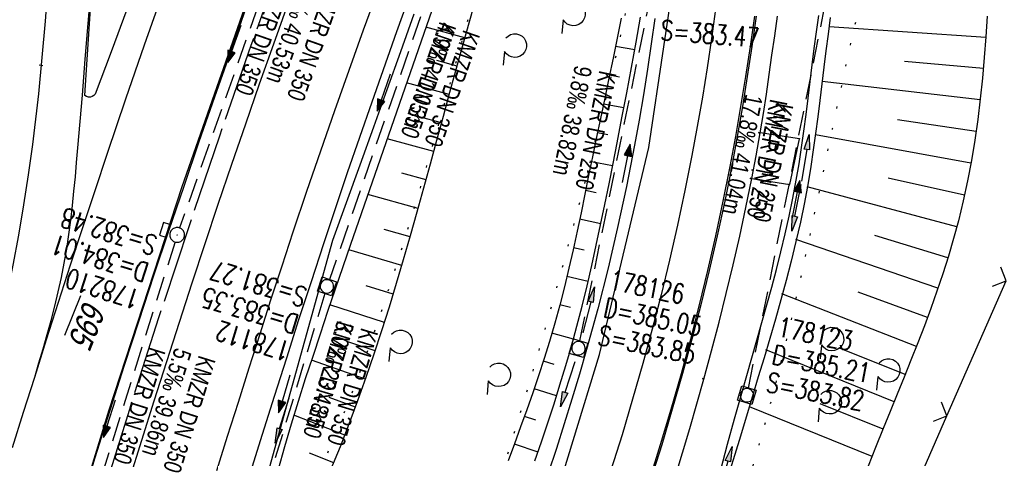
# Model space of a CAD drawing. Extents: x 508366 to 508907, y 448017 to 448810.
# Tile 26 of 47: x 508545 to 508645, y 448314 to 448359. Entities that reach past the tile are written whole.
import ezdxf

# ---------------------------------------------------------------- set-up
doc = ezdxf.new("R2010")
doc.units = 0
doc.header["$LTSCALE"] = 10
doc.header["$MEASUREMENT"] = 0
for name, pattern in [('ACHSE', [5.5, 4, -0.5, 0.5, -0.5]), ('AUSGEZOGEN', [0]), ('LT00', [0]), ('LT07', [0.22, 0.02, -0.2]), ('STRICHLINIE2', [0.375, 0.25, -0.125])]:
    doc.linetypes.add(name, pattern=pattern)
doc.layers.get('0').update_dxf_attribs({"linetype": 'LT00'})
for name, color, linetype in [('--EK_FBR', 250, 'LT00'), ('--EK_Halt-Pfeil', 4, 'LT00'), ('--EK_Haltung', 7, 'STRICHLINIE2'), ('--EK_Haltung-Text', 140, 'LT00'), ('--EK_Schacht-Text', 5, 'LT00'), ('--EL_Halt-Pfeil', 4, 'LT00'), ('--EL_Haltung', 182, 'STRICHLINIE2'), ('--EL_Haltung-Text', 182, 'LT00'), ('-AX-093', 35, 'ACHSE'), ('DFK_AB_FLNR', 7, 'Continuous'), ('DFK_TOPO-ANL', 252, 'LT00'), ('GEHOELZ_SYMB', 252, 'Continuous'), ('PFEIL', 140, 'AUSGEZOGEN'), ('V125_AFBR_BAB', 250, 'LT00'), ('V125_BOESCH', 250, 'LT00'), ('V125_BOSCHUNG', 250, 'LT00'), ('V125_GEHOELZ', 250, 'LT07'), ('V125_GEHWEG', 250, 'LT00'), ('V125_GRABEN', 250, 'LT00'), ('V125_H_BORD', 8, 'LT00'), ('V125_KA_MULD', 182, 'LT00'), ('V125_KA_PRUF', 182, 'LT00'), ('V125_LD_MARK', 250, 'LT00'), ('V125_PARK_MS', 1, 'LT00'), ('V125_SINKK', 182, 'LT00'), ('V125_ZAUN', 40, 'LT00')]:
    doc.layers.add(name, color=color, linetype=linetype)
doc.styles.add('Haltungsbeschriftung', font='ARIAL.TTF', dxfattribs={"width": 0.75})
doc.styles.add('schachtbeschriftung', font='romans.shx', dxfattribs={"width": 0.75, "height": 2})
doc.styles.get("Standard").update_dxf_attribs({"font": 'ARIAL.TTF'})

# ---------------------------------------------------------------- blocks, each defined once
blk = doc.blocks.new('GEHOELZ_SYMB')
at = {"layer": 'GEHOELZ_SYMB'}
blk.add_line((0, 0), (1.4, 0), dxfattribs=at)
blk.add_lwpolyline([(-1.39, 0.02), (-1.61, 0.22), (-1.78, 0.47), (-1.88, 0.76), (-1.9, 1.06), (-1.84, 1.36), (-1.72, 1.64), (-1.53, 1.87), (-1.28, 2.05), (-1, 2.16), (-0.7, 2.2), (-0.4, 2.16), (-0.12, 2.05), (0.13, 1.87), (0.32, 1.64), (0.44, 1.36), (0.5, 1.06), (0.48, 0.76), (0.38, 0.47), (0.21, 0.22), (-0.01, 0.02)], dxfattribs=at)
blk = doc.blocks.new('Pfreil3')
at = {"layer": 'PFEIL'}
blk.add_hatch(color=256, dxfattribs=at).paths.add_polyline_path([(-1.55, 0.27), (-1.55, -0.27), (0, 0)])
for p, q in [((-1.55, 0), (-4.83, 0)), ((-1.55, -0.27), (-1.55, 0.27)), ((-1.55, 0.27), (0, 0)), ((0, 0), (-1.55, -0.27))]:
    blk.add_line(p, q, dxfattribs=at)
blk = doc.blocks.new('SYMB0011')
at = {"color": 0, "linetype": 'ByBlock'}
for p, q in [((0.5, 0), (-0.5, 0)), ((0, 0.5), (0, -0.5))]:
    blk.add_line(p, q, dxfattribs=at)
blk = doc.blocks.new('SYMB0024')
at = {"color": 0, "linetype": 'ByBlock'}
for p, q in [((-0.5, 0.5), (0, 0)), ((0, 0), (0.5, 0.5))]:
    blk.add_line(p, q, dxfattribs=at)
blk = doc.blocks.new('SYMB0003')
at = {"color": 0, "linetype": 'ByBlock'}
for p, q in [((-0.015712, 0), (0.010166, 0.012015)), ((0, -0.021257), (-0.015712, 0)), ((0.010166, 0.012015), (0, -0.021257))]:
    blk.add_line(p, q, dxfattribs=at)
for points in [[(-0.031395, 0.499013), (-0.093691, 0.491144), (-0.154509, 0.475528), (-0.21289, 0.452414), (-0.267913, 0.422164), (-0.318712, 0.385257), (-0.364484, 0.342274), (-0.404509, 0.293893), (-0.438154, 0.240877), (-0.464888, 0.184062), (-0.484292, 0.124345), (-0.496058, 0.062667), (-0.5, 0)], [(-0.5, 0), (-0.496058, -0.062667), (-0.484292, -0.124345), (-0.464888, -0.184062), (-0.438154, -0.240877), (-0.404509, -0.293893), (-0.364485, -0.342274), (-0.318712, -0.385257), (-0.267914, -0.422164), (-0.21289, -0.452414), (-0.154509, -0.475529), (-0.093691, -0.491144), (-0.031395, -0.499014), (0.031395, -0.499014)], [(0.5, 0), (0.496057, 0.062667), (0.484292, 0.124345), (0.464888, 0.184062), (0.438153, 0.240877), (0.404509, 0.293893), (0.364484, 0.342274), (0.318712, 0.385257), (0.267913, 0.422164), (0.21289, 0.452414), (0.154509, 0.475528), (0.093691, 0.491144), (0.031395, 0.499013), (-0.031395, 0.499013)], [(0.031395, -0.499014), (0.093691, -0.491144), (0.154509, -0.475529), (0.21289, -0.452414), (0.267914, -0.422164), (0.318712, -0.385257), (0.364485, -0.342274), (0.404509, -0.293893), (0.438154, -0.240877), (0.464889, -0.184062), (0.484292, -0.124345), (0.496058, -0.062667), (0.5, 0)]]:
    blk.add_lwpolyline(points, dxfattribs=at)
blk = doc.blocks.new('SYMB0652')
at = {"color": 0, "linetype": 'ByBlock'}
blk.add_lwpolyline([(-0.15, -0.075), (0.15, -0.075), (0.15, 0.075), (-0.15, 0.075), (-0.15, -0.075)], dxfattribs=at)
blk = doc.blocks.new('SYMB1210')
at = {"color": 0, "linetype": 'ByBlock'}
blk.add_line((0.018815, -0.179014), (0.055623, -0.17119), dxfattribs=at)
for points in [[(-0.2, -0.2), (-0.2, 0.2), (0.2, 0.2), (0.2, -0.2), (-0.2, -0.2)], [(0.018815, 0.179014), (-0.018815, 0.179014), (-0.055623, 0.17119), (-0.09, 0.155885), (-0.120444, 0.133766), (-0.145623, 0.105801), (-0.164438, 0.073213), (-0.176067, 0.037424), (-0.18, 0)], [(-0.18, 0), (-0.176067, -0.037424), (-0.164438, -0.073213), (-0.145623, -0.105801), (-0.120444, -0.133766), (-0.09, -0.155885), (-0.055623, -0.17119), (-0.018815, -0.179014), (0.018815, -0.179014)], [(0.18, 0), (0.176067, 0.037424), (0.164438, 0.073213), (0.145623, 0.105801), (0.120444, 0.133766), (0.09, 0.155885), (0.055623, 0.17119), (0.018815, 0.179014)], [(0.055623, -0.17119), (0.09, -0.155885), (0.120444, -0.133766), (0.145623, -0.105801), (0.164438, -0.073213), (0.176067, -0.037424), (0.18, 0)]]:
    blk.add_lwpolyline(points, dxfattribs=at)
blk = doc.blocks.new('SYMB0070')
at = {"color": 0, "linetype": 'ByBlock'}
for p, q in [((-0.5, 0), (0.2, 0)), ((0.5, 0), (0.2, 0.1)), ((0.2, 0.1), (0.2, 0)), ((0.468, 0), (0.21, 0.086)), ((0.21, 0.086), (0.21, -0.086)), ((0.21, -0.086), (0.468, 0)), ((0.22, -0.072), (0.437, 0)), ((0.23, -0.058), (0.405, 0)), ((0.24, -0.045), (0.374, 0)), ((0.342, 0), (0.25, 0.031)), ((0.25, 0.031), (0.25, -0.031)), ((0.25, -0.031), (0.342, 0)), ((0.26, -0.017), (0.31, 0)), ((0.27, -0.003), (0.279, 0))]:
    blk.add_line(p, q, dxfattribs=at)
for points in [[(0.2, 0), (0.2, -0.1), (0.5, 0)], [(0.437, 0), (0.22, 0.072), (0.22, -0.072)], [(0.405, 0), (0.23, 0.058), (0.23, -0.058)], [(0.374, 0), (0.24, 0.045), (0.24, -0.045)], [(0.31, 0), (0.26, 0.017), (0.26, -0.017)], [(0.279, 0), (0.27, 0.003), (0.27, -0.003)]]:
    blk.add_lwpolyline(points, dxfattribs=at)

msp = doc.modelspace()

# ---------------------------------------------------------------- linework, layer by layer
at = {"layer": '--EK_FBR', "color": 2}
for points in [[(508626.47, 448497.7), (508616.2, 448476.88), (508605.92, 448454.86), (508595.87, 448432.15), (508586.57, 448410.01), (508577.7, 448387.48), (508569.38, 448364.95), (508561.38, 448342.03), (508553.96, 448319.3), (508546.61, 448295.31), (508539.72, 448270.71), (508533.57, 448247), (508527.76, 448222.6), (508522.53, 448198.42), (508517.81, 448174.19), (508513.38, 448149.6), (508509.35, 448125.19), (508505.72, 448100.69)], [(508539.29, 448313.72), (508539.95, 448316.11), (508540.59, 448318.49), (508541.22, 448320.88), (508541.82, 448323.28), (508542.46, 448325.96), (508543.08, 448328.65), (508543.66, 448331.35), (508544.2, 448334.06), (508544.78, 448337.11), (508545.3, 448340.18), (508545.78, 448343.25), (508546.2, 448346.34), (508546.42, 448348.06), (508546.62, 448349.78), (508546.81, 448351.5), (508547.17, 448355.19), (508547.49, 448358.88), (508547.76, 448362.58), (508547.98, 448366.28)], [(508556.05, 448312.21), (508557.31, 448316.23), (508558.57, 448320.24), (508559.85, 448324.25), (508561.13, 448328.26), (508562.44, 448332.26), (508563.76, 448336.26), (508565.09, 448340.25), (508566.48, 448344.35), (508567.89, 448348.44), (508569.31, 448352.52), (508570.75, 448356.6), (508572.2, 448360.68)]]:
    msp.add_lwpolyline(points, dxfattribs=at)
at = {"layer": '--EK_FBR'}
for points in [[(508548.42, 448210.49), (508561.73, 448234.2), (508572.1, 448250.78), (508581.83, 448268.28), (508590.85, 448287.49), (508598.57, 448307.43), (508603.94, 448324.95), (508608.95, 448346.03), (508612.01, 448366.57), (508613.93, 448388.35), (508614.5, 448408.46), (508614.56, 448410.5), (508614.62, 448412.54), (508614.69, 448414.59), (508614.77, 448416.63), (508614.86, 448418.67), (508614.97, 448420.71), (508615.13, 448423.1), (508615.27, 448424.91), (508615.42, 448426.72), (508615.59, 448428.53), (508615.76, 448430.34), (508615.95, 448432.15), (508616.13, 448433.96)], [(508551.49, 448351.32), (508551.74, 448354.98), (508551.98, 448358.63), (508552.22, 448362.29), (508552.45, 448365.95), (508552.6, 448368.31), (508552.76, 448370.67), (508552.91, 448373.03), (508553.08, 448375.38), (508553.25, 448377.74), (508553.55, 448381.33), (508553.89, 448384.91), (508554.26, 448388.49), (508554.67, 448392.07), (508555.13, 448395.64), (508555.64, 448399.2), (508556.29, 448403.39), (508557, 448407.57), (508557.78, 448411.74), (508558.62, 448415.9), (508559.53, 448420.04)], [(508578.2, 448418.86), (508576.72, 448415.26), (508574.87, 448410.67), (508573.04, 448406.08), (508571.24, 448401.47), (508569.45, 448396.86), (508567.69, 448392.23), (508566.43, 448388.88), (508565.17, 448385.53), (508563.92, 448382.17), (508562.68, 448378.81), (508561.44, 448375.45), (508560.2, 448372.09), (508558.96, 448368.73), (508557.37, 448364.41), (508555.77, 448360.09), (508554.17, 448355.77), (508552.56, 448351.45)], [(508585.84, 448364.98), (508583.25, 448357.82), (508580.72, 448350.65), (508578.24, 448343.45), (508575.81, 448336.23), (508574.54, 448332.36), (508573.28, 448328.47), (508572.03, 448324.59), (508570.79, 448320.69), (508569.57, 448316.8), (508568.35, 448312.9)], [(508615.74, 448360.12), (508615.32, 448357.13), (508614.88, 448354.14), (508614.4, 448351.16), (508613.88, 448348.18), (508613.33, 448345.21), (508612.63, 448341.65), (508611.86, 448338.11), (508611.05, 448334.57), (508610.19, 448331.04), (508609.29, 448327.53), (508608.34, 448324.03), (508607.3, 448320.4), (508606.22, 448316.78), (508605.09, 448313.17)], [(508552.56, 448351.45), (508552.41, 448351.32), (508552.24, 448351.22), (508552.07, 448351.16), (508551.89, 448351.17), (508551.69, 448351.23), (508551.49, 448351.32)]]:
    msp.add_lwpolyline(points, dxfattribs=at)
at = {"layer": '--EK_Haltung'}
for p, q in [((508574.16, 448374.64), (508561.16, 448337.84)), ((508589.39, 448369.97), (508576.41, 448332.6)), ((508601.93, 448326.33), (508609.43, 448362.89)), ((508619.09, 448321.53), (508626.85, 448360.3)), ((508560.69, 448336.42), (508549.2, 448299.82)), ((508575.95, 448331.18), (508569.61, 448310.12))]:
    msp.add_line(p, q, dxfattribs=at)
at = {"layer": '--EL_Haltung'}
for p, q in [((508574.16, 448374.64), (508561.16, 448337.84)), ((508589.39, 448369.97), (508576.41, 448332.6)), ((508601.93, 448326.33), (508609.43, 448362.89)), ((508619.09, 448321.53), (508626.85, 448360.3)), ((508560.69, 448336.42), (508549.2, 448299.82)), ((508575.95, 448331.18), (508569.61, 448310.12))]:
    msp.add_line(p, q, dxfattribs=at)
at = {"layer": '-AX-093', "ltscale": 0.2}
msp.add_lwpolyline([(508625.45, 448491.24), (508621.14, 448482.48), (508616.9, 448473.68), (508612.73, 448464.85), (508608.63, 448455.99), (508604.6, 448447.09), (508600.65, 448438.16), (508596.77, 448429.2), (508592.97, 448420.21), (508589.24, 448411.18), (508585.58, 448402.13), (508582, 448393.04), (508578.49, 448383.93), (508575.06, 448374.79), (508571.7, 448365.62), (508568.42, 448356.42), (508565.21, 448347.2), (508562.08, 448337.95), (508559.02, 448328.67), (508556.04, 448319.37), (508553.14, 448310.05)], dxfattribs=at)
at = {"layer": 'DFK_TOPO-ANL'}
msp.add_line((508547.23, 448354.34), (508546.84, 448354.41), dxfattribs=at)
at = {"layer": 'V125_AFBR_BAB', "color": 0}
for points in [[(508626.47, 448497.7), (508616.2, 448476.88), (508605.92, 448454.86), (508595.87, 448432.15), (508586.57, 448410.01), (508577.7, 448387.48), (508569.38, 448364.95), (508561.38, 448342.03), (508553.96, 448319.3), (508546.61, 448295.31), (508539.72, 448270.71), (508533.57, 448247), (508527.76, 448222.6), (508522.53, 448198.42), (508517.81, 448174.19), (508513.38, 448149.6), (508509.35, 448125.19), (508505.72, 448100.69)], [(508539.29, 448313.72), (508539.95, 448316.11), (508540.59, 448318.49), (508541.22, 448320.88), (508541.82, 448323.28), (508542.46, 448325.96), (508543.08, 448328.65), (508543.66, 448331.35), (508544.2, 448334.06), (508544.78, 448337.11), (508545.3, 448340.18), (508545.78, 448343.25), (508546.2, 448346.34), (508546.42, 448348.06), (508546.62, 448349.78), (508546.81, 448351.5), (508547.17, 448355.19), (508547.49, 448358.88), (508547.76, 448362.58), (508547.98, 448366.28)], [(508556.05, 448312.21), (508557.31, 448316.23), (508558.57, 448320.24), (508559.85, 448324.25), (508561.13, 448328.26), (508562.44, 448332.26), (508563.76, 448336.26), (508565.09, 448340.25), (508566.48, 448344.35), (508567.89, 448348.44), (508569.31, 448352.52), (508570.75, 448356.6), (508572.2, 448360.68)]]:
    msp.add_lwpolyline(points, dxfattribs=at)
at = {"layer": 'V125_AFBR_BAB'}
for points in [[(508548.42, 448210.49), (508561.73, 448234.2), (508572.1, 448250.78), (508581.83, 448268.28), (508590.85, 448287.49), (508598.57, 448307.43), (508603.94, 448324.95), (508608.95, 448346.03), (508612.01, 448366.57), (508613.93, 448388.35), (508614.5, 448408.46), (508614.56, 448410.5), (508614.62, 448412.54), (508614.69, 448414.59), (508614.77, 448416.63), (508614.86, 448418.67), (508614.97, 448420.71), (508615.13, 448423.1), (508615.27, 448424.91), (508615.42, 448426.72), (508615.59, 448428.53), (508615.76, 448430.34), (508615.95, 448432.15), (508616.13, 448433.96)], [(508551.49, 448351.32), (508551.74, 448354.98), (508551.98, 448358.63), (508552.22, 448362.29), (508552.45, 448365.95), (508552.6, 448368.31), (508552.76, 448370.67), (508552.91, 448373.03), (508553.08, 448375.38), (508553.25, 448377.74), (508553.55, 448381.33), (508553.89, 448384.91), (508554.26, 448388.49), (508554.67, 448392.07), (508555.13, 448395.64), (508555.64, 448399.2), (508556.29, 448403.39), (508557, 448407.57), (508557.78, 448411.74), (508558.62, 448415.9), (508559.53, 448420.04)], [(508578.2, 448418.86), (508576.72, 448415.26), (508574.87, 448410.67), (508573.04, 448406.08), (508571.24, 448401.47), (508569.45, 448396.86), (508567.69, 448392.23), (508566.43, 448388.88), (508565.17, 448385.53), (508563.92, 448382.17), (508562.68, 448378.81), (508561.44, 448375.45), (508560.2, 448372.09), (508558.96, 448368.73), (508557.37, 448364.41), (508555.77, 448360.09), (508554.17, 448355.77), (508552.56, 448351.45)], [(508585.84, 448364.98), (508583.25, 448357.82), (508580.72, 448350.65), (508578.24, 448343.45), (508575.81, 448336.23), (508574.54, 448332.36), (508573.28, 448328.47), (508572.03, 448324.59), (508570.79, 448320.69), (508569.57, 448316.8), (508568.35, 448312.9)], [(508615.74, 448360.12), (508615.32, 448357.13), (508614.88, 448354.14), (508614.4, 448351.16), (508613.88, 448348.18), (508613.33, 448345.21), (508612.63, 448341.65), (508611.86, 448338.11), (508611.05, 448334.57), (508610.19, 448331.04), (508609.29, 448327.53), (508608.34, 448324.03), (508607.3, 448320.4), (508606.22, 448316.78), (508605.09, 448313.17)], [(508552.56, 448351.45), (508552.41, 448351.32), (508552.24, 448351.22), (508552.07, 448351.16), (508551.89, 448351.17), (508551.69, 448351.23), (508551.49, 448351.32)]]:
    msp.add_lwpolyline(points, dxfattribs=at)
at = {"layer": 'V125_BOESCH'}
for points in [[(508576.57, 448313.24), (508577.53, 448315.57), (508578.44, 448317.91), (508579.32, 448320.27), (508580.17, 448322.64), (508580.98, 448325.02), (508581.76, 448327.41), (508582.52, 448329.81), (508583.26, 448332.22), (508583.97, 448334.64), (508584.67, 448337.06), (508585.36, 448339.49), (508586.04, 448341.92), (508586.7, 448344.36), (508587.37, 448346.79), (508588.03, 448349.23), (508588.69, 448351.67), (508589.36, 448354.11), (508590.03, 448356.54), (508590.72, 448358.97), (508591.41, 448361.39)], [(508643.4, 448359.41), (508643.27, 448357.29), (508643.11, 448355.19), (508642.93, 448353.08), (508642.71, 448350.98), (508642.45, 448348.88), (508642.15, 448346.79), (508641.81, 448344.71), (508641.42, 448342.65), (508640.97, 448340.59), (508640.48, 448338.55), (508639.99, 448336.75), (508639.46, 448334.96), (508638.89, 448333.18), (508638.29, 448331.4), (508637.67, 448329.64), (508637.01, 448327.88), (508636.34, 448326.13), (508635.65, 448324.38), (508634.95, 448322.64), (508634.25, 448320.9), (508633.54, 448319.16), (508632.83, 448317.42), (508632.05, 448315.49), (508631.28, 448313.57)], [(508606.14, 448359.2), (508605.73, 448357.16), (508605.31, 448355.12), (508604.88, 448353.08), (508604.45, 448351.04), (508604.02, 448349), (508603.6, 448346.96), (508603.21, 448345.07), (508602.82, 448343.18), (508602.44, 448341.28), (508602.04, 448339.39), (508601.64, 448337.5), (508601.23, 448335.61), (508600.8, 448333.73), (508600.35, 448331.86), (508599.87, 448329.99), (508599.37, 448328.13), (508598.83, 448326.28), (508598.29, 448324.53), (508597.72, 448322.78), (508597.13, 448321.05), (508596.52, 448319.32), (508595.89, 448317.59), (508595.26, 448315.86), (508594.62, 448314.14)]]:
    msp.add_lwpolyline(points, dxfattribs=at)
at = {"layer": 'V125_BOSCHUNG'}
for p, q in [((508590.21, 448357.19), (508586.25, 448358.3)), ((508643.26, 448357.24), (508627.31, 448358.33)), ((508607.51, 448355.96), (508605.55, 448356.32)), ((508589.41, 448354.31), (508587.34, 448354.88)), ((508643.02, 448354.08), (508634.98, 448354.8)), ((508605.95, 448353.2), (508604.94, 448353.39)), ((508588.62, 448351.42), (508584.28, 448352.61)), ((508642.7, 448350.9), (508626.61, 448352.75)), ((508606.41, 448350.06), (508604.33, 448350.45)), ((508587.84, 448348.53), (508585.56, 448349.15)), ((508642.28, 448347.67), (508634.28, 448348.85)), ((508604.77, 448347.31), (508603.71, 448347.52)), ((508641.76, 448344.45), (508625.93, 448347.31)), ((508587.05, 448345.63), (508582.31, 448346.92)), ((508605.26, 448344.16), (508603.11, 448344.58)), ((508586.26, 448342.73), (508583.79, 448343.41)), ((508641.11, 448341.18), (508633.33, 448342.92)), ((508585.45, 448339.83), (508580.34, 448341.26)), ((508603.59, 448341.43), (508602.51, 448341.65)), ((508640.32, 448337.96), (508625.09, 448342.02)), ((508604.07, 448338.26), (508601.9, 448338.72)), ((508584.63, 448336.92), (508582, 448337.68)), ((508638.4, 448331.71), (508623.93, 448336.66)), ((508639.41, 448334.78), (508631.98, 448337.07)), ((508583.79, 448334.02), (508578.39, 448335.62)), ((508602.35, 448335.56), (508601.27, 448335.8)), ((508602.76, 448332.38), (508600.6, 448332.9)), ((508582.92, 448331.11), (508580.17, 448331.96)), ((508637.32, 448328.71), (508630.28, 448331.31)), ((508636.2, 448325.77), (508622.48, 448331.14)), ((508582.02, 448328.22), (508576.46, 448330.01)), ((508600.96, 448329.73), (508599.88, 448330.01)), ((508581.08, 448325.33), (508578.3, 448326.26)), ((508601.27, 448326.53), (508599.08, 448327.13)), ((508633.93, 448320.12), (508620.85, 448325.43)), ((508635.07, 448322.92), (508628.37, 448325.61)), ((508580.1, 448322.45), (508574.59, 448324.39)), ((508599.32, 448323.95), (508598.21, 448324.28)), ((508599.55, 448320.74), (508597.27, 448321.45)), ((508579.07, 448319.59), (508576.38, 448320.58)), ((508631.68, 448314.57), (508619.21, 448319.61)), ((508632.8, 448317.35), (508626.41, 448319.93)), ((508577.99, 448316.74), (508572.8, 448318.76)), ((508597.45, 448318.26), (508596.28, 448318.64)), ((508597.66, 448315.02), (508595.25, 448315.83)), ((508576.85, 448313.91), (508574.4, 448314.92))]:
    msp.add_line(p, q, dxfattribs=at)
at = {"layer": 'V125_GEHOELZ', "flags": 128}
msp.add_lwpolyline([(508592.97, 448237.64), (508592.74, 448238.23), (508592.5, 448238.8), (508592.24, 448239.37), (508591.95, 448239.91), (508591.62, 448240.42), (508591.25, 448240.89), (508590.83, 448241.34), (508590.38, 448241.76), (508589.91, 448242.17), (508589.43, 448242.58), (508590.6, 448245.01), (508591.83, 448247.4), (508593.13, 448249.77), (508594.5, 448252.09), (508595.92, 448254.38), (508597.42, 448256.62), (508598.97, 448258.82), (508600.3, 448262.01), (508601.63, 448265.2), (508602.96, 448268.39), (508604.28, 448271.59), (508605.58, 448274.78), (508606.88, 448277.98), (508608.16, 448281.19), (508609.42, 448284.4), (508610.66, 448287.61), (508611.88, 448290.84), (508613.08, 448294.06), (508614.24, 448297.3), (508615.38, 448300.55), (508616.48, 448303.8), (508617.55, 448307.07), (508618.58, 448310.34), (508619.57, 448313.63), (508620.52, 448316.93), (508621.42, 448320.24), (508622.07, 448322.73), (508622.69, 448325.24), (508623.29, 448327.75), (508623.87, 448330.26), (508624.44, 448332.78), (508624.99, 448335.3), (508625.53, 448337.83), (508626.07, 448340.36), (508626.6, 448342.89), (508627.13, 448345.42), (508627.66, 448347.95), (508628.2, 448350.48), (508628.74, 448353.01), (508629.29, 448355.54), (508629.85, 448358.07), (508630.43, 448360.59), (508630.63, 448361.47), (508630.83, 448362.35), (508631.03, 448363.22), (508631.21, 448364.1), (508631.52, 448365.91), (508631.77, 448367.73), (508631.95, 448369.56), (508632.07, 448371.38), (508632.13, 448373.22), (508632.13, 448375.06), (508632.09, 448376.9), (508632, 448378.75), (508631.87, 448380.6), (508631.7, 448382.45), (508631.51, 448384.3), (508631.29, 448386.16), (508631.04, 448388.02), (508630.78, 448389.88), (508630.5, 448391.74), (508630.21, 448393.6), (508629.92, 448395.45), (508629.63, 448397.31), (508629.35, 448399.17), (508629.07, 448401.02), (508628.67, 448403.81), (508628.3, 448406.59), (508627.96, 448409.37), (508627.64, 448412.14), (508627.34, 448414.91), (508627.05, 448417.68), (508626.78, 448420.45), (508626.53, 448423.21), (508626.28, 448425.97), (508626.04, 448428.73), (508625.8, 448431.49), (508625.57, 448434.25)], dxfattribs=at)
msp.add_lwpolyline([(508561.06, 448240.94), (508562.51, 448243.39), (508563.94, 448245.84), (508565.38, 448248.29), (508566.81, 448250.75), (508568.22, 448253.22), (508569.62, 448255.69), (508571.01, 448258.17), (508572.37, 448260.66), (508573.72, 448263.16), (508575.03, 448265.67), (508576.32, 448268.2), (508577.59, 448270.74), (508579.06, 448273.83), (508580.49, 448276.94), (508581.88, 448280.07), (508583.22, 448283.22), (508584.53, 448286.39), (508585.79, 448289.57), (508587.02, 448292.77), (508588.22, 448295.99), (508589.38, 448299.21), (508590.52, 448302.45), (508591.62, 448305.69), (508592.7, 448308.95), (508594.05, 448313.13), (508595.36, 448317.32), (508596.64, 448321.52), (508597.88, 448325.74), (508599.08, 448329.96), (508600.25, 448334.2), (508601.4, 448338.45), (508602.51, 448342.71), (508603.59, 448346.98), (508604.22, 448349.53), (508604.84, 448352.08), (508605.45, 448354.64), (508606.03, 448357.2), (508606.59, 448359.77), (508607.13, 448362.34), (508607.64, 448364.91), (508608.12, 448367.49), (508608.56, 448370.07), (508608.97, 448372.66), (508609.33, 448375.25), (508609.65, 448377.84), (508609.93, 448380.44), (508610.15, 448383.03), (508610.32, 448385.64), (508610.43, 448388.24), (508610.47, 448390.22), (508610.49, 448392.2), (508610.48, 448394.18), (508610.45, 448396.17), (508610.4, 448398.15), (508610.34, 448400.13), (508610.27, 448402.12), (508610.19, 448404.1), (508609.68, 448404.31), (508609.14, 448404.45), (508608.59, 448404.51), (508608.03, 448404.49), (508607.48, 448404.4), (508606.95, 448404.23), (508606.45, 448403.99), (508605.99, 448403.68), (508605.57, 448403.32), (508605.21, 448402.89), (508604.26, 448400.42), (508603.31, 448397.95), (508602.36, 448395.47), (508601.43, 448392.99), (508600.5, 448390.51), (508599.59, 448388.02), (508598.7, 448385.52), (508597.82, 448383.02), (508596.97, 448380.51), (508596.09, 448377.82), (508595.23, 448375.13), (508594.4, 448372.42), (508593.58, 448369.71), (508592.78, 448366.99), (508592, 448364.27), (508591.22, 448361.54), (508590.45, 448358.81), (508589.68, 448356.08), (508588.92, 448353.35), (508588.15, 448350.62), (508587.38, 448347.89), (508586.6, 448345.17), (508585.81, 448342.45), (508585, 448339.73), (508584.17, 448337.02), (508583.33, 448334.32), (508582.46, 448331.63), (508581.56, 448328.94), (508580.63, 448326.27), (508579.67, 448323.61), (508578.67, 448320.96), (508577.64, 448318.33), (508576.56, 448315.71), (508575.43, 448313.11), (508574.68, 448311.43), (508573.9, 448309.75), (508573.12, 448308.08), (508572.33, 448306.41), (508571.54, 448304.74), (508570.75, 448303.08), (508569.97, 448301.41), (508569.19, 448299.74), (508568.44, 448298.06), (508567.7, 448296.37), (508566.99, 448294.68), (508566.31, 448292.98), (508565.66, 448291.27), (508565.05, 448289.55), (508564.49, 448287.81), (508564.01, 448286.2), (508563.56, 448284.57), (508563.15, 448282.94), (508562.76, 448281.3), (508562.4, 448279.65), (508562.05, 448277.99), (508561.71, 448276.33), (508561.39, 448274.67), (508561.06, 448273), (508560.74, 448271.34), (508560.4, 448269.68), (508560.06, 448268.02), (508559.7, 448266.36), (508559.21, 448264.26), (508558.7, 448262.17), (508558.16, 448260.09), (508557.59, 448258.01), (508557.01, 448255.94), (508556.41, 448253.87), (508555.8, 448251.81), (508555.17, 448249.75), (508554.54, 448247.69), (508553.91, 448245.63), (508553.72, 448245.09), (508553.6, 448244.52), (508553.55, 448243.94), (508553.59, 448243.37), (508553.7, 448242.8), (508553.88, 448242.25), (508554.13, 448241.73), (508554.46, 448241.25), (508554.84, 448240.82), (508555.28, 448240.44), (508555.76, 448240.13), (508556.28, 448239.88), (508556.83, 448239.7), (508557.4, 448239.59), (508557.97, 448239.56), (508558.55, 448239.61), (508559.11, 448239.74), (508559.66, 448239.94), (508560.17, 448240.21), (508560.64, 448240.54)], close=True, dxfattribs=at)
at = {"layer": 'V125_GEHWEG'}
for points in [[(508611.62, 448312.45), (508612.39, 448314.94), (508613.13, 448317.43), (508613.85, 448319.93), (508614.55, 448322.44), (508615.33, 448325.34), (508616.1, 448328.24), (508616.83, 448331.15), (508617.53, 448334.07), (508618.21, 448336.99), (508618.84, 448339.92), (508619.44, 448342.87), (508619.88, 448345.19), (508620.29, 448347.52), (508620.62, 448349.5), (508620.92, 448351.47), (508621.22, 448353.45), (508621.49, 448355.43), (508621.77, 448357.41), (508622.04, 448359.39)], [(508619.44, 448342.87), (508623.3, 448342.27), (508624.3, 448346.91), (508620.29, 448347.52)]]:
    msp.add_lwpolyline(points, dxfattribs=at)
at = {"layer": 'V125_GRABEN'}
for points in [[(508590.44, 448370.37), (508578.57, 448336.15), (508577.78, 448333.87), (508577, 448331.6), (508576.23, 448329.32), (508575.46, 448327.03), (508574.71, 448324.75), (508573.96, 448322.46), (508573.24, 448320.17), (508572.53, 448317.87), (508571.84, 448315.56), (508571.18, 448313.25)], [(508569.81, 448311.59), (508576.77, 448336.61), (508578.16, 448340.44), (508579.55, 448344.28), (508580.93, 448348.12), (508582.31, 448351.95), (508583.69, 448355.79), (508585.05, 448359.64)], [(508597.35, 448314.12), (508598.01, 448316.06), (508598.66, 448317.99), (508599.29, 448319.93), (508599.9, 448321.87), (508600.5, 448323.82), (508601.06, 448325.78), (508601.62, 448327.83), (508602.15, 448329.88), (508602.66, 448331.94), (508603.14, 448334.01), (508603.6, 448336.08), (508604.04, 448338.15), (508604.48, 448340.23), (508604.9, 448342.32), (508605.31, 448344.4), (508605.72, 448346.49), (508606.21, 448349.05), (508606.7, 448351.61), (508607.18, 448354.18), (508607.65, 448356.74), (508608.1, 448359.31)], [(508616.27, 448313.21), (508616.97, 448315.82), (508617.68, 448318.41), (508618.41, 448321.01), (508618.92, 448322.81), (508619.43, 448324.61), (508619.95, 448326.4), (508620.46, 448328.2), (508620.96, 448330), (508621.46, 448331.8), (508621.94, 448333.61), (508622.39, 448335.41), (508622.83, 448337.23), (508623.24, 448339.04), (508623.62, 448340.87), (508623.97, 448342.7), (508624.25, 448344.37), (508624.51, 448346.04), (508624.74, 448347.71), (508624.96, 448349.39), (508625.17, 448351.07), (508625.38, 448352.75), (508625.59, 448354.44), (508625.8, 448356.12), (508626.02, 448357.8), (508626.26, 448359.47)], [(508609.55, 448359.17), (508609.19, 448356.58), (508608.8, 448353.99), (508608.39, 448351.41), (508607.95, 448348.83), (508607.49, 448346.26), (508606.67, 448342.06), (508605.77, 448337.89), (508604.79, 448333.73), (508603.74, 448329.59), (508602.61, 448325.47), (508601.87, 448322.94), (508601.11, 448320.41), (508600.33, 448317.89), (508599.53, 448315.38), (508598.7, 448312.87)], [(508627.43, 448359.26), (508627.2, 448357.58), (508626.98, 448355.89), (508626.77, 448354.2), (508626.57, 448352.52), (508626.37, 448350.83), (508626.16, 448349.15), (508625.94, 448347.46), (508625.7, 448345.78), (508625.45, 448344.11), (508625.17, 448342.44), (508624.79, 448340.43), (508624.38, 448338.44), (508623.93, 448336.45), (508623.44, 448334.47), (508622.93, 448332.49), (508622.4, 448330.52), (508621.85, 448328.55), (508621.28, 448326.59), (508620.69, 448324.62), (508620.1, 448322.67), (508619.51, 448320.71), (508618.14, 448316.21), (508616.77, 448311.72)]]:
    msp.add_lwpolyline(points, dxfattribs=at)
at = {"layer": 'V125_H_BORD'}
for points in [[(508551.09, 448309.68), (508552.57, 448314.48), (508554.08, 448319.28), (508555.54, 448323.86), (508557.03, 448328.43), (508558.54, 448332.99), (508560.06, 448337.55), (508561.61, 448342.1), (508563.16, 448346.64), (508564.74, 448351.19), (508566.33, 448355.72), (508567.92, 448360.25)], [(508619.87, 448359.39), (508619.44, 448356.32), (508618.98, 448353.26), (508618.49, 448350.21), (508617.96, 448347.16), (508617.4, 448344.12), (508616.68, 448340.58), (508615.92, 448337.04), (508615.11, 448333.52), (508614.24, 448330), (508613.34, 448326.5), (508612.38, 448323.01), (508611.34, 448319.38), (508610.26, 448315.76), (508609.13, 448312.15)]]:
    msp.add_lwpolyline(points, dxfattribs=at)
at = {"layer": 'V125_LD_MARK'}
for points in [[(508546.4, 448322.66), (508546.83, 448324.1), (508547.25, 448325.54), (508547.66, 448326.99), (508548.06, 448328.43), (508548.44, 448329.88), (508548.79, 448331.34), (508549.12, 448332.8), (508549.41, 448334.27), (508549.67, 448335.72), (508549.89, 448337.18), (508550.08, 448338.64), (508550.25, 448340.11), (508550.4, 448341.58), (508550.54, 448343.05), (508550.67, 448344.52), (508550.8, 448346), (508551.02, 448348.68), (508551.25, 448351.37), (508551.55, 448355.01), (508551.85, 448358.66), (508552.15, 448362.3), (508552.45, 448365.95)], [(508544.14, 448315.49), (508545.27, 448319.08), (508546.4, 448322.66), (508547.61, 448326.47), (508548.83, 448330.27), (508550.06, 448334.07), (508551.3, 448337.87), (508552.55, 448341.66), (508553.82, 448345.45), (508555.69, 448350.97), (508557.59, 448356.48), (508559.52, 448361.99)], [(508564.96, 448313.15), (508566.05, 448316.63), (508567.14, 448320.11), (508568.24, 448323.59), (508569.35, 448327.06), (508570.46, 448330.53), (508571.6, 448333.99), (508572.74, 448337.45), (508574.13, 448341.57), (508575.54, 448345.69), (508576.97, 448349.8), (508578.42, 448353.9), (508579.89, 448358), (508581.37, 448362.09)]]:
    msp.add_lwpolyline(points, dxfattribs=at)
at = {"layer": 'V125_PARK_MS'}
msp.add_lwpolyline([(508609.02, 448312.17), (508610.15, 448315.78), (508611.23, 448319.4), (508612.27, 448323.03), (508613.22, 448326.52), (508614.12, 448330.01), (508614.97, 448333.52), (508615.78, 448337.04), (508616.53, 448340.56), (508617.24, 448344.1), (508617.8, 448347.15), (508618.33, 448350.2), (508618.83, 448353.26), (508619.29, 448356.32), (508619.73, 448359.39)], dxfattribs=at)
at = {"layer": 'V125_ZAUN'}
for p, q in [((508639.31, 448318.72), (508645.35, 448332.45)), ((508633.27, 448304.99), (508639.31, 448318.72))]:
    msp.add_line(p, q, dxfattribs=at)

# ---------------------------------------------------------------- block references
at = {"layer": '--EK_Halt-Pfeil', "yscale": 4, "zscale": 4}
for p, xscale, rotation in [((508566.72, 448356.57), 4.000000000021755, 250.5454000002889), ((508581.95, 448351.61), 4.000000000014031, 250.8481900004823), ((508606.66, 448344.41), 3.999999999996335, 78.40214999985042), ((508623.95, 448340.72), 4.000000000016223, 78.67633999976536), ((508571.82, 448320.94), 4.000000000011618, 253.2569999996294), ((508553.99, 448318.41), 3.999999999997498, 252.5642999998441)]:
    msp.add_blockref('SYMB0070', p, dxfattribs=dict(at, xscale=xscale, rotation=rotation))
at = {"layer": '--EL_Halt-Pfeil', "yscale": 4, "zscale": 4}
for p, xscale, rotation in [((508566.72, 448356.57), 4.000000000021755, 250.5454000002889), ((508581.95, 448351.61), 4.000000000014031, 250.8481900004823), ((508606.66, 448344.41), 3.999999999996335, 78.40214999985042), ((508623.95, 448340.72), 4.000000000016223, 78.67633999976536), ((508571.82, 448320.94), 4.000000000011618, 253.2569999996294), ((508553.99, 448318.41), 3.999999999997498, 252.5642999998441)]:
    msp.add_blockref('SYMB0070', p, dxfattribs=dict(at, xscale=xscale, rotation=rotation))
at = {"layer": 'GEHOELZ_SYMB'}
for p, rotation in [((508600.21, 448359.02), 264.737700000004), ((508594.24, 448355.8), 264.737700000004), ((508582.6, 448325.63), 264.7377000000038), ((508626.54, 448325.92), 264.7377000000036), ((508632.27, 448322.72), 264.7377000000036), ((508592.6, 448322.28), 264.7377000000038), ((508626.31, 448319.49), 264.7377000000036)]:
    msp.add_blockref('GEHOELZ_SYMB', p, dxfattribs=dict(at, rotation=rotation))
at = {"layer": 'PFEIL'}
for p, rotation in [((508625.29, 448347.36), 80.53406931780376), ((508623.51, 448337.52), 258.6841523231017), ((508603.41, 448331.83), 75.78843675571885), ((508599.95, 448319.63), 252.0464554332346), ((508570.89, 448315.93), 252.8890702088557), ((508617.42, 448315.58), 74.20193325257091)]:
    msp.add_blockref('Pfreil3', p, dxfattribs=dict(at, rotation=rotation))
at = {"layer": 'V125_GEHWEG', "xscale": 0.09999999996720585, "yscale": 0.09999999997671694, "zscale": 0.1, "rotation": 248.1984000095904}
for p in [(508620.18, 448347.54), (508624.3, 448346.91), (508619.48, 448343.75), (508619.32, 448342.88), (508623.3, 448342.27), (508614.47, 448322.48)]:
    msp.add_blockref('SYMB0011', p, dxfattribs=at)
at = {"layer": 'V125_KA_MULD', "yscale": 3.799999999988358, "zscale": 3.8}
for p, xscale, rotation in [((508576.16, 448331.89), 3.800000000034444, 251.420255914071), ((508601.78, 448325.59), 3.799999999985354, 253.8300480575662), ((508618.94, 448320.8), 3.799999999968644, 73.23631511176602)]:
    msp.add_blockref('SYMB1210', p, dxfattribs=dict(at, xscale=xscale, rotation=rotation))
at = {"layer": 'V125_KA_PRUF', "xscale": 1.49999999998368, "yscale": 1.5, "zscale": 1.5, "rotation": 248.1984000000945}
msp.add_blockref('SYMB0003', (508560.91, 448337.13), dxfattribs=at)
at = {"layer": 'V125_SINKK', "xscale": 4.500000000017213, "yscale": 4.500000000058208, "zscale": 4.5, "rotation": 71.91361296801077}
msp.add_blockref('SYMB0652', (508559.64, 448337.64), dxfattribs=at)
at = {"layer": 'V125_ZAUN', "xscale": 2.099999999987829, "yscale": 2.099999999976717, "zscale": 2.1, "rotation": 66.26420999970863}
for p in [(508645.35, 448332.45), (508639.31, 448318.72)]:
    msp.add_blockref('SYMB0024', p, dxfattribs=at)

# ---------------------------------------------------------------- texts
at = {"layer": '--EK_Haltung-Text', "style": 'Haltungsbeschriftung', "width": 0.75}
for s, rotation, p in [('7.2‰ 40.53m', -109.4546, (508573.72, 448363.6)), ('KMZR DN 350', -109.4546, (508576.14, 448362.74)), ('4.9‰ 41.05m', -109.1518, (508587.67, 448358.94)), ('KMZR DN 350', -109.1518, (508590.09, 448358.1)), ('9.8‰ 38.82m', -101.5979, (508601.42, 448354.47)), ('KMZR DN 250', -101.5979, (508603.92, 448353.95)), ('17.8‰ 41.04m', -101.3237, (508618.81, 448351.54)), ('KMZR DN 250', -101.3237, (508621.32, 448351.04)), ('3.0‰ 23.48m', -106.743, (508577.23, 448328.5)), ('KMZR DN 350', -106.743, (508579.68, 448327.76)), ('5.5‰ 39.86m', -107.4357, (508560.69, 448325.73)), ('KMZR DN 350', -107.4357, (508563.13, 448324.96))]:
    msp.add_text(s, height=1.8, rotation=rotation, dxfattribs=at).set_placement(p)
at = {"layer": '--EK_Schacht-Text', "style": 'schachtbeschriftung', "width": 0.75}
for s, rotation, p in [('S=383.47', -4.4649, (508610.09, 448357)), ('S=382.48', -197.4357, (508559.02, 448336.94)), ('D=384.01', -197.4357, (508558.16, 448334.19)), ('178210', -197.4357, (508557.29, 448331.44)), ('S=381.27', -196.743, (508574.27, 448331.68)), ('178126', -11.5979, (508604.8, 448331.62)), ('D=383.35', -196.743, (508573.44, 448328.92)), ('D=385.05', -11.5979, (508604.22, 448328.8)), ('178123', -11.3237, (508621.93, 448326.83)), ('178112', -196.743, (508572.61, 448326.17)), ('S=383.85', -11.5979, (508603.64, 448325.98)), ('D=385.21', -11.3237, (508621.37, 448324.01)), ('S=383.82', -11.3237, (508620.8, 448321.19))]:
    msp.add_text(s, height=2, rotation=rotation, dxfattribs=at).set_placement(p)
at = {"layer": '--EL_Haltung-Text', "style": 'Haltungsbeschriftung', "width": 0.75}
for s, rotation, p in [('KMZR DN 350', -109.4546, (508570.87, 448363.31)), ('KMZR DN 350', -109.1518, (508587.67, 448358.94)), ('KMZR DN 250', -101.5979, (508603.92, 448353.95)), ('KMZR DN 250', -101.3237, (508621.92, 448350.67)), ('KMZR DN 350', -106.743, (508577.23, 448328.5)), ('KMZR DN 350', -107.4357, (508558.04, 448325.83))]:
    msp.add_text(s, height=1.8, rotation=rotation, dxfattribs=at).set_placement(p)
at = {"layer": 'DFK_AB_FLNR', "oblique": 13.754, "width": 0.75}
msp.add_text('%%U695', height=2.5, rotation=248.1984, dxfattribs=at).set_placement((508551.48, 448330.63))

doc.saveas('drawing.dxf')
